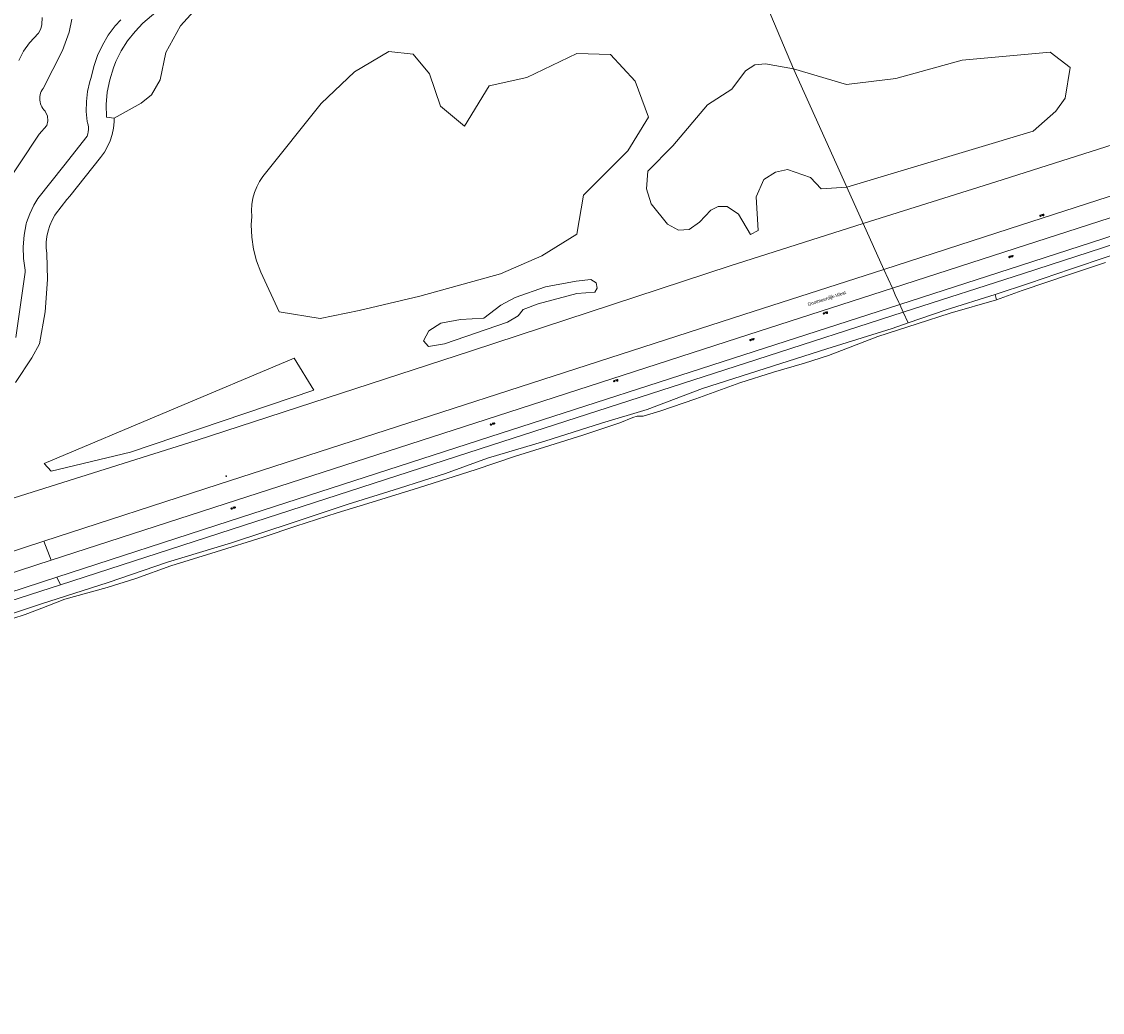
# Model space of a CAD drawing. Header units: metres. Extents: x 138165 to 154469, y 480134 to 494189.
# Tile 16 of 256: x 140157 to 140554, y 482594 to 482957. Entities that reach past the tile are written whole.
import ezdxf

# ---------------------------------------------------------------- set-up
doc = ezdxf.new("R2010")
doc.units = ezdxf.units.M
doc.header["$LTSCALE"] = 0.001
doc.header["$MEASUREMENT"] = 0
for name, color, linetype, lineweight in [('TOP-L-topo objecten punt', 7, 'Continuous', 0), ('TOP-L-topo objecten vlak', 7, 'Continuous', 0), ('TOP-T-topo huisnummering naamgeving', 7, 'Continuous', 0)]:
    doc.layers.add(name, color=color, linetype=linetype, lineweight=lineweight)
doc.styles.add('Style-INTL_ISO', font='INTL_ISO.shx')
doc.styles.add('Style-STANDARD', font='STANDARD.shx')

# ---------------------------------------------------------------- blocks, each defined once
blk = doc.blocks.new('10')
at = {"layer": 'TOP-L-topo objecten punt', "linetype": 'Continuous', "lineweight": 0}
blk.add_circle((0, 0), 0.0125, dxfattribs=at)
blk = doc.blocks.new('17')
at = {"layer": 'TOP-L-topo objecten punt', "color": 7, "linetype": 'Continuous', "lineweight": 0}
blk.add_circle((0, 0), 0.025, dxfattribs=at)
at = {"layer": 'TOP-L-topo objecten punt', "color": 7, "linetype": 'Continuous', "lineweight": 0, "style": 'Style-STANDARD'}
blk.add_text('HP', height=0.06, dxfattribs=at).set_placement((0.0483, 0))
blk = doc.blocks.new('14')
at = {"layer": 'TOP-L-topo objecten punt', "color": 7, "linetype": 'Continuous', "lineweight": 0}
blk.add_circle((0, 0), 0.025, dxfattribs=at)
at = {"layer": 'TOP-L-topo objecten punt', "color": 7, "linetype": 'Continuous', "lineweight": 0, "style": 'Style-STANDARD'}
blk.add_text('VB', height=0.06, dxfattribs=at).set_placement((0.0483, 0))

msp = doc.modelspace()

# ---------------------------------------------------------------- linework, layer by layer
at = {"layer": 'TOP-L-topo objecten vlak', "flags": 128}
for points in [[(141106.18, 483089.94), (141081.87, 483081.95), (140998.79, 483055.05), (140990.47, 483052.36), (140893.39, 483020.97), (140797.78, 482989.79), (140696.88, 482957.85), (140608.94, 482928.44), (140514.99, 482898.62), (140466.36, 482883.27)], [(140440.7, 482940.09), (140419.09, 482991.47)], [(140191.25, 482922.02), (140188.37, 482922.39), (140188.3, 482926.97), (140188.71, 482931.54), (140189.6, 482936.04), (140190.95, 482940.42), (140191.9, 482942.79), (140193.84, 482946.71), (140196.17, 482950.4), (140198.88, 482953.83), (140201.76, 482956.8), (140228.51, 482979.67), (140231.05, 482981.74), (140233.8, 482983.54), (140236.72, 482985.04), (140239.78, 482986.23), (140242.94, 482987.09), (140246.18, 482987.61), (140249.46, 482987.8), (140251.31, 482987.75), (140259.34, 482987.9), (140267.34, 482987.21), (140272.45, 482985.36), (140275.77, 482982.69)], [(140275.77, 482982.69), (140271.66, 482980.18), (140265.28, 482978.98), (140251.32, 482978.78), (140238.77, 482975.99), (140232.39, 482971.81), (140223.02, 482964.03), (140215.64, 482955.85), (140210.26, 482946.08), (140208.07, 482936.11), (140204.88, 482930.53), (140201.09, 482927.54), (140191.25, 482922.02)], [(140141.95, 482883.44), (140163.64, 482916.1), (140166.49, 482919.32), (140166.92, 482920.98), (140166.71, 482922.71), (140165.9, 482924.56), (140165.44, 482925.03), (140165.03, 482925.54), (140164.68, 482926.09), (140164.39, 482926.68), (140164.16, 482927.3), (140163.99, 482927.94), (140163.89, 482928.59), (140163.87, 482929.25), (140163.91, 482929.9), (140164.02, 482930.55), (140164.19, 482931.18), (140164.43, 482931.8), (140164.74, 482932.38), (140165.1, 482932.93), (140172.22, 482946.86), (140174.66, 482953.54), (140175.64, 482958.36)], [(140193.69, 482958.08), (140191.64, 482955.82), (140189.08, 482952.45), (140186.89, 482948.82), (140185.1, 482944.99), (140183.71, 482940.98), (140182.75, 482936.86), (140182.3, 482935.4), (140181.48, 482931.8), (140181.05, 482928.14), (140181, 482924.45), (140181.33, 482920.77), (140181.47, 482920.33), (140181.67, 482919.51), (140181.77, 482918.68), (140181.79, 482917.84), (140181.72, 482917.01), (140181.56, 482916.18), (140181.32, 482915.38), (140172.79, 482904.44), (140163.2, 482892.51), (140161.71, 482890.05), (140160.2, 482886.91), (140159.03, 482883.64), (140158.94, 482883.25), (140158.17, 482879.04), (140157.85, 482874.76), (140157.98, 482870.48), (140158.55, 482866.23), (140158.48, 482865.42), (140155.12, 482841.47)], [(140164.83, 482958.93), (140164.71, 482956.39), (140164.29, 482954.74), (140163.38, 482953.16), (140160.08, 482949.61), (140157.98, 482946.59), (140156.21, 482943.2)], [(140251.79, 482850.86), (140245.09, 482865.46), (140243.54, 482869.63), (140242.43, 482873.95), (140241.78, 482878.35), (140241.6, 482882.8), (140241.74, 482885.88), (140241.65, 482888.12), (140241.79, 482890.35), (140242.17, 482892.56), (140242.78, 482894.72), (140243.6, 482896.8), (140244.64, 482898.79), (140245.85, 482900.6), (140267.3, 482927.42), (140279.52, 482939), (140292.07, 482946.4), (140301.08, 482945.44), (140307.02, 482938.26), (140311.14, 482926.44), (140319.93, 482919.02), (140329, 482933.86), (140342.74, 482936.89), (140361.15, 482945.68), (140373.52, 482945.41), (140382.58, 482935.51), (140387.53, 482922.32), (140379.84, 482909.95), (140363.62, 482893.74), (140361.15, 482879.45), (140348.24, 482871.48), (140333.12, 482864.88), (140303.45, 482856.64), (140281.19, 482851.41), (140266.9, 482848.39), (140251.79, 482850.86)], [(140460.32, 482896.64), (140528.8, 482917.17), (140537.06, 482924.56), (140540.47, 482929.34), (140542.39, 482940.53), (140535.01, 482946.19), (140502.71, 482943.23), (140478.27, 482936.55), (140460.16, 482934.35), (140440.7, 482940.09)], [(140460.32, 482896.64), (140450.95, 482896.09), (140446.95, 482900.24), (140438.51, 482903.1), (140434.07, 482902.1), (140429.78, 482899.52), (140427.06, 482893.08), (140427.77, 482880.77), (140424.91, 482879.34), (140420.48, 482886.78), (140416.33, 482889.5), (140413.04, 482889.5), (140410.32, 482888.22), (140406.17, 482883.78), (140402.45, 482881.06), (140398.44, 482880.92), (140394.44, 482883.06), (140388.43, 482890.51), (140386.71, 482896.09), (140387.28, 482902.53), (140396.44, 482911.82), (140409.17, 482926.86), (140418.05, 482932.58), (140423.05, 482939.31), (140426.49, 482941.6), (140430.49, 482941.88), (140440.7, 482940.09)], [(140440.7, 482940.09), (140460.32, 482896.64)], [(140473.95, 482866.47), (140519.97, 482881.32), (140613.13, 482911.41), (140680.47, 482933.14), (140681.68, 482933.83)], [(140705.39, 482933.28), (140614.65, 482904), (140522.18, 482874.11), (140477.06, 482859.58)], [(140514.74, 482857.22), (140527.36, 482861.38), (140542.48, 482866.51), (140556.36, 482871.21), (140568.39, 482874.87), (140580.95, 482878.39), (140591.75, 482881.88), (140604.33, 482886), (140615.78, 482889.78), (140624.79, 482892.87), (140636.9, 482896.56), (140648.31, 482900.32), (140658.83, 482903.77), (140670.62, 482907.41), (140684.93, 482912.14), (140695.49, 482915.46), (140710.38, 482920.07), (140722.32, 482924), (140732.49, 482927.3), (140744.65, 482931.34), (140753.66, 482934.09), (140756.71, 482934.6)], [(140479.76, 482853.6), (140524.09, 482867.95), (140616.33, 482897.74), (140711.86, 482928.69)], [(140712.71, 482925.79), (140617.1, 482894.78), (140525.15, 482865), (140481.05, 482850.74)], [(140155.02, 482824.98), (140160.99, 482834.01), (140163.82, 482839.15), (140165.9, 482850.86), (140166.75, 482862.72), (140166.53, 482872.29), (140166.3, 482874.38), (140166.29, 482876.48), (140166.5, 482878.58), (140166.93, 482880.64), (140167.57, 482882.64), (140168.42, 482884.56), (140169.46, 482886.39), (140169.7, 482886.75), (140173.84, 482892.15), (140174.89, 482893.35), (140186.26, 482907.59), (140187.64, 482909.5), (140188.82, 482911.55), (140189.77, 482913.71), (140190.5, 482915.96), (140190.98, 482918.27), (140191.22, 482920.62), (140191.25, 482922.02)], [(140466.36, 482883.27), (140460.32, 482896.64)], [(140466.36, 482883.27), (140417.43, 482867.83), (140322.42, 482836.52), (140221.32, 482803.67), (140129.89, 482774.89)], [(140466.36, 482883.27), (140473.95, 482866.47)], [(140515.33, 482855.34), (140524.74, 482858.69), (140542.42, 482864.69), (140555.35, 482868.96)], [(140165.41, 482766.72), (140229.45, 482787.47), (140422.46, 482849.87), (140473.95, 482866.47)], [(140477.06, 482859.58), (140473.95, 482866.47)], [(140368.21, 482861.52), (140368.62, 482859.59), (140367.79, 482858.08), (140361.18, 482857.66), (140346.99, 482853.81), (140341.48, 482851.74), (140339.55, 482849.4), (140335.69, 482847.05), (140312.54, 482839.2), (140306.62, 482838.23), (140304.83, 482840.3), (140306.76, 482843.88), (140311.17, 482846.78), (140318.47, 482848.02), (140327.01, 482848.57), (140333.21, 482853.39), (140338.45, 482856.15), (140349.61, 482860.01), (140360.9, 482862.21), (140366.28, 482862.76), (140368.21, 482861.52)], [(140477.06, 482859.58), (140424.34, 482842.6), (140327.89, 482811.38), (140232, 482780.37), (140168.13, 482759.69)], [(140479.76, 482853.6), (140479.41, 482854.37), (140478.12, 482857.18), (140477.06, 482859.58)], [(140482.82, 482846.83), (140496.8, 482851.62), (140514.74, 482857.22)], [(140515.33, 482855.34), (140514.74, 482857.22)], [(140154.03, 482738.28), (140158.54, 482739.78), (140164.66, 482742.13), (140173.08, 482745.4), (140188.6, 482749.65), (140199.16, 482753.07), (140211.98, 482757.67), (140228.66, 482762.84), (140246.01, 482768.2), (140257.97, 482772.21), (140273.13, 482777.08), (140284.39, 482780.6), (140302.98, 482786.35), (140324.24, 482793), (140338.27, 482797.78), (140351.27, 482801.79), (140363.41, 482805.67), (140370.39, 482807.9), (140377, 482810.12), (140381.72, 482812.11), (140383.37, 482812.55), (140385.55, 482812.62), (140391.69, 482814.49), (140404.9, 482819.02), (140421.07, 482824.78), (140433.38, 482828.75), (140444.78, 482832.05), (140453.64, 482834.81), (140471.66, 482841.8), (140486.19, 482846.46), (140498.31, 482850.42), (140515.33, 482855.34)], [(140170.16, 482753.52), (140233.46, 482774.06), (140329.24, 482804.96), (140426.29, 482836.29), (140479.76, 482853.6)], [(140479.76, 482853.6), (140481.05, 482850.74)], [(140481.05, 482850.74), (140427.31, 482833.36), (140329.86, 482801.9), (140234.18, 482771.04), (140171.55, 482750.74)], [(140481.05, 482850.74), (140482.82, 482846.83)], [(140153.47, 482740.07), (140164.12, 482743.55), (140188.98, 482751.52), (140210.79, 482759.05), (140234.27, 482766.16), (140257.03, 482773.53), (140276.84, 482780.23), (140296.03, 482786.13), (140312.88, 482791.54), (140328.35, 482797.17), (140349.37, 482803.44), (140370.23, 482810), (140386.99, 482815.1), (140407.37, 482822.75), (140430.33, 482830.12), (140452.92, 482837.36), (140476.98, 482844.83), (140482.82, 482846.83)], [(140165.47, 482795.28), (140257.38, 482833.93), (140264.61, 482822.18), (140197.2, 482799.41), (140168.05, 482792.44), (140165.47, 482795.28)], [(139762, 482609.99), (139830.5, 482641.92), (139841.38, 482646.96), (139863.86, 482657.18), (139884.46, 482666.23), (139905.5, 482675.19), (139928.75, 482684.78), (139951.99, 482694.02), (139970.52, 482701.13), (139993.75, 482709.77), (140000, 482711.99), (140038.99, 482725.54), (140061.67, 482733.02), (140136.11, 482757.22), (140165.41, 482766.72)], [(140165.41, 482766.72), (140168.13, 482759.69)], [(140168.13, 482759.69), (140138.29, 482750.03), (140081.92, 482731.76), (140038.66, 482717.53), (140000, 482704.01), (139992.7, 482701.41), (139971.45, 482693.56), (139949.79, 482685.1), (139928.23, 482676.48), (139906.13, 482667.34), (139884.17, 482657.93), (139866.53, 482650.1), (139850.81, 482643.13), (139833.5, 482635.08), (139764.7, 482602.93)], [(139766.83, 482596.6), (139836.44, 482629.18), (139859.78, 482639.96), (139882.24, 482649.99), (139905.71, 482659.96), (139929.6, 482669.86), (139952.33, 482679.12), (139976.38, 482688.4), (139998.6, 482696.61), (140000, 482697.11), (140042.45, 482711.99), (140062.23, 482718.47), (140140.47, 482743.89), (140170.16, 482753.52)], [(140170.16, 482753.52), (140171.55, 482750.74)], [(140171.55, 482750.74), (140141.4, 482740.96), (140052.34, 482712.07), (140011.44, 482697.96), (140000, 482693.81), (139984.29, 482688.06), (139962.23, 482679.66), (139939.39, 482670.58), (139916.93, 482661.42), (139894.52, 482651.94), (139872.97, 482642.51), (139858.29, 482635.87), (139848.2, 482631.19), (139837.93, 482626.43), (139767.92, 482593.75)]]:
    msp.add_lwpolyline(points, dxfattribs=at)

# ---------------------------------------------------------------- block references
at = {"layer": 'TOP-L-topo objecten punt', "xscale": 10, "yscale": 10, "zscale": 10}
for name, p in [('14', (140531.4, 482886.16)), ('17', (140520.03, 482871.02)), ('14', (140451.9, 482850.33)), ('17', (140424.9, 482840.54)), ('14', (140374.92, 482825.46)), ('17', (140329.59, 482809.51)), ('10', (140232.4, 482790.55)), ('17', (140234.35, 482778.68))]:
    msp.add_blockref(name, p, dxfattribs=at)

# ---------------------------------------------------------------- texts
at = {"layer": 'TOP-T-topo huisnummering naamgeving', "style": 'Style-INTL_ISO'}
msp.add_text('Gooimeerdijk-West', height=1.25, rotation=18, dxfattribs=at).set_placement((140446.14, 482852.95))

doc.saveas('drawing.dxf')
